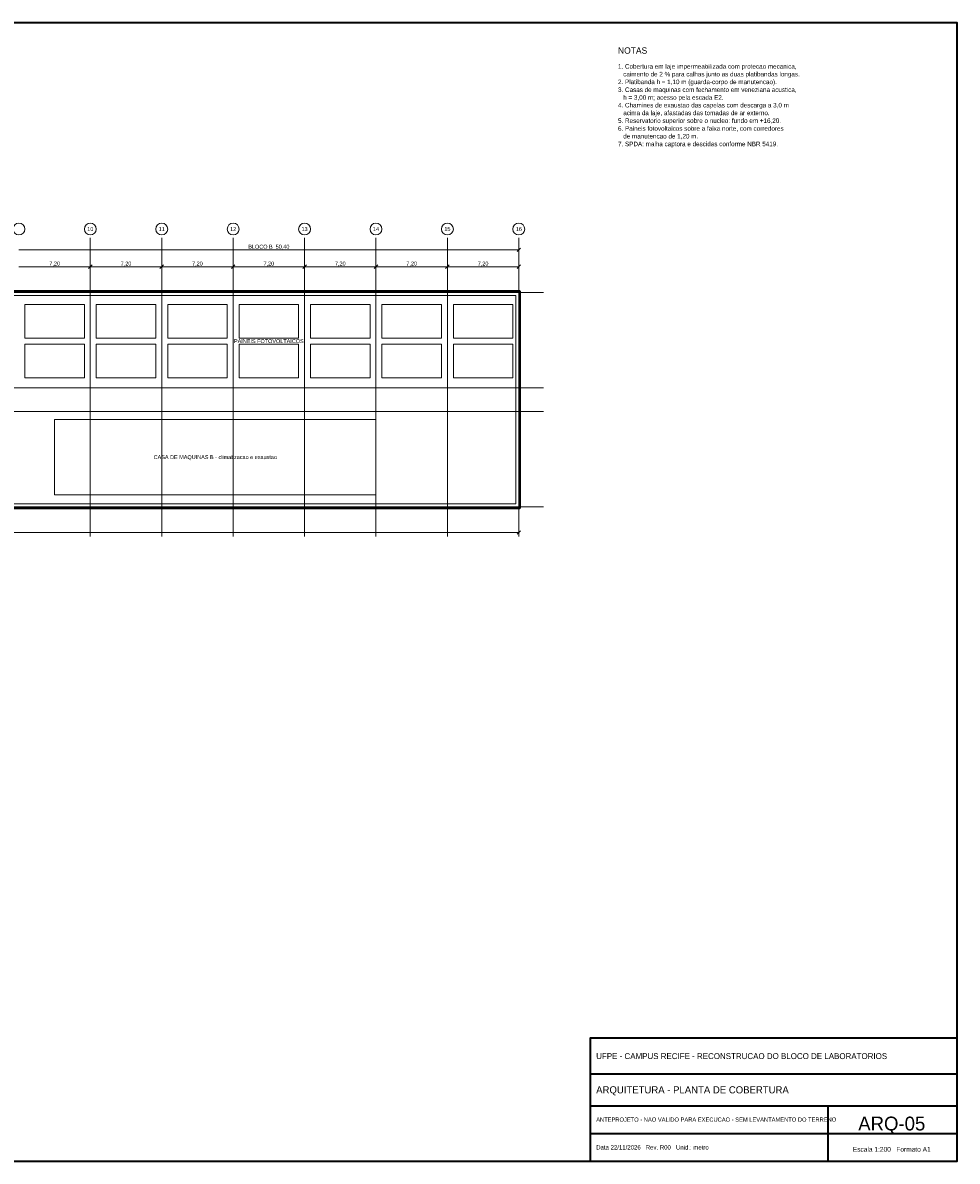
# Model space of a CAD drawing. Header units: metres. Extents: x -12 to 152, y -66 to 49.
# Tile 2 of 2: x 58 to 152, y -66 to 49. Entities that reach past the tile are written whole.
import ezdxf
from ezdxf.enums import TextEntityAlignment as Align

# ---------------------------------------------------------------- set-up
doc = ezdxf.new("R2010")
doc.units = ezdxf.units.M
for name, color, linetype, lineweight, true_color in [('COTA', 8, 'Continuous', 13, 0x6a6a6a), ('EIXO', 8, 'Continuous', 13, 0x6a6a6a), ('ESQUADRIA', 4, 'Continuous', 18, 0x007f9f), ('MOBILIA', 9, 'Continuous', 13, 0xa8a8a8)]:
    doc.layers.add(name, color=color, linetype=linetype, lineweight=lineweight, true_color=true_color)
for name, color, linetype, lineweight in [('FOLHA', 7, 'Continuous', 35), ('NOTA', 7, 'Continuous', 18), ('PAREDE', 7, 'Continuous', 50), ('TEXTO', 7, 'Continuous', 18)]:
    doc.layers.add(name, color=color, linetype=linetype, lineweight=lineweight)

msp = doc.modelspace()

# ---------------------------------------------------------------- linework, layer by layer
at = {"layer": 'COTA'}
for p, q in [((57.6, 25.9), (108, 25.9)), ((107.82, 25.72), (108.18, 26.08)), ((108, 21.78), (108, 26.08)), ((57.6, 24.2), (64.8, 24.2)), ((64.62, 24.02), (64.98, 24.38)), ((64.62, 24.02), (64.98, 24.38)), ((64.8, 21.78), (64.8, 24.38)), ((64.8, 21.78), (64.8, 24.38)), ((64.8, 24.2), (72, 24.2)), ((71.82, 24.02), (72.18, 24.38)), ((71.82, 24.02), (72.18, 24.38)), ((72, 21.78), (72, 24.38)), ((72, 21.78), (72, 24.38)), ((72, 24.2), (79.2, 24.2)), ((79.02, 24.02), (79.38, 24.38)), ((79.02, 24.02), (79.38, 24.38)), ((79.2, 21.78), (79.2, 24.38)), ((79.2, 21.78), (79.2, 24.38)), ((79.2, 24.2), (86.4, 24.2)), ((86.22, 24.02), (86.58, 24.38)), ((86.22, 24.02), (86.58, 24.38)), ((86.4, 21.78), (86.4, 24.38)), ((86.4, 21.78), (86.4, 24.38)), ((86.4, 24.2), (93.6, 24.2)), ((93.42, 24.02), (93.78, 24.38)), ((93.42, 24.02), (93.78, 24.38)), ((93.6, 21.78), (93.6, 24.38)), ((93.6, 21.78), (93.6, 24.38)), ((93.6, 24.2), (100.8, 24.2)), ((100.62, 24.02), (100.98, 24.38)), ((100.62, 24.02), (100.98, 24.38)), ((100.8, 21.78), (100.8, 24.38)), ((100.8, 21.78), (100.8, 24.38)), ((100.8, 24.2), (108, 24.2)), ((107.82, 24.02), (108.18, 24.38)), ((108, 21.78), (108, 24.38)), ((108, -0.18), (108, -2.78)), ((0, -2.6), (108, -2.6)), ((107.82, -2.78), (108.18, -2.42))]:
    msp.add_line(p, q, dxfattribs=at)
at = {"layer": 'EIXO'}
for p, q in [((64.8, -3), (64.8, 27.1)), ((72, -3), (72, 27.1)), ((79.2, -3), (79.2, 27.1)), ((86.4, -3), (86.4, 27.1)), ((93.6, -3), (93.6, 27.1)), ((100.8, -3), (100.8, 27.1)), ((108, -3), (108, 27.1)), ((-5.5, 21.6), (110.5, 21.6)), ((-5.5, 12), (110.5, 12)), ((-5.5, 9.6), (110.5, 9.6)), ((-5.5, 0), (110.5, 0))]:
    msp.add_line(p, q, dxfattribs=at)
for centre in [(57.6, 28), (64.8, 28), (72, 28), (79.2, 28), (86.4, 28), (93.6, 28), (100.8, 28), (108, 28)]:
    msp.add_circle(centre, 0.6, dxfattribs=at)
at = {"layer": 'ESQUADRIA'}
for points in [[(58.2, 17), (64.2, 17), (64.2, 20.4), (58.2, 20.4)], [(65.4, 17), (71.4, 17), (71.4, 20.4), (65.4, 20.4)], [(72.6, 17), (78.6, 17), (78.6, 20.4), (72.6, 20.4)], [(79.8, 17), (85.8, 17), (85.8, 20.4), (79.8, 20.4)], [(87, 17), (93, 17), (93, 20.4), (87, 20.4)], [(94.2, 17), (100.2, 17), (100.2, 20.4), (94.2, 20.4)], [(101.4, 17), (107.4, 17), (107.4, 20.4), (101.4, 20.4)], [(58.2, 13), (64.2, 13), (64.2, 16.4), (58.2, 16.4)], [(65.4, 13), (71.4, 13), (71.4, 16.4), (65.4, 16.4)], [(72.6, 13), (78.6, 13), (78.6, 16.4), (72.6, 16.4)], [(79.8, 13), (85.8, 13), (85.8, 16.4), (79.8, 16.4)], [(87, 13), (93, 13), (93, 16.4), (87, 16.4)], [(94.2, 13), (100.2, 13), (100.2, 16.4), (94.2, 16.4)], [(101.4, 13), (107.4, 13), (107.4, 16.4), (101.4, 16.4)]]:
    msp.add_lwpolyline(points, close=True, dxfattribs=at)
at = {"layer": 'FOLHA'}
for p, q in [((115.2, -57.2), (152.2, -57.2)), ((115.2, -60.4), (152.2, -60.4)), ((139.2, -66), (139.2, -60.4)), ((115.2, -63.2), (152.2, -63.2))]:
    msp.add_line(p, q, dxfattribs=at)
for points in [[(-12, -66), (152.2, -66), (152.2, 48.8), (-12, 48.8)], [(115.2, -66), (152.2, -66), (152.2, -53.6), (115.2, -53.6)]]:
    msp.add_lwpolyline(points, close=True, dxfattribs=at)
at = {"layer": 'MOBILIA'}
for points in [[(0.3, 0.3), (107.7, 0.3), (107.7, 21.3), (0.3, 21.3)], [(61.2, 1.2), (93.6, 1.2), (93.6, 8.8), (61.2, 8.8)]]:
    msp.add_lwpolyline(points, close=True, dxfattribs=at)
at = {"layer": 'PAREDE'}
msp.add_lwpolyline([(-0.1, -0.1), (108.1, -0.1), (108.1, 21.7), (-0.1, 21.7)], close=True, dxfattribs=at)

# ---------------------------------------------------------------- texts
at = {"layer": 'COTA'}
for s, p in [('BLOCO B  50,40', (82.8, 26.22)), ('7,20', (61.2, 24.52)), ('7,20', (68.4, 24.52)), ('7,20', (75.6, 24.52)), ('7,20', (82.8, 24.52)), ('7,20', (90, 24.52)), ('7,20', (97.2, 24.52)), ('7,20', (104.4, 24.52))]:
    msp.add_text(s, height=0.4, dxfattribs=at).set_placement(p, align=Align.MIDDLE_CENTER)
at = {"layer": 'EIXO'}
for s, p in [('10', (64.8, 28)), ('11', (72, 28)), ('12', (79.2, 28)), ('13', (86.4, 28)), ('14', (93.6, 28)), ('15', (100.8, 28)), ('16', (108, 28))]:
    msp.add_text(s, height=0.4, dxfattribs=at).set_placement(p, align=Align.MIDDLE_CENTER)
at = {"layer": 'FOLHA'}
for s, height, p in [('UFPE - CAMPUS RECIFE - RECONSTRUCAO DO BLOCO DE LABORATORIOS', 0.6, (115.8, -55.4)), ('ARQUITETURA - PLANTA DE COBERTURA', 0.72, (115.8, -58.8)), ('ANTEPROJETO - NAO VALIDO PARA EXECUCAO - SEM LEVANTAMENTO DO TERRENO', 0.42, (115.8, -61.8)), ('Data 22/11/2026   Rev. R00   Unid.: metro', 0.44, (115.8, -64.6))]:
    msp.add_text(s, height=height, dxfattribs=at).set_placement(p, align=Align.MIDDLE_LEFT)
for s, height, p in [('ARQ-05', 1.4, (145.6, -62.2)), ('Escala 1:200   Formato A1', 0.48, (145.6, -64.8))]:
    msp.add_text(s, height=height, dxfattribs=at).set_placement(p, align=Align.MIDDLE_CENTER)
at = {"layer": 'NOTA'}
for s, height, p in [('NOTAS', 0.64, (118, 46)), ('1. Cobertura em laje impermeabilizada com protecao mecanica,', 0.46, (118, 44.4)), ('   caimento de 2 % para calhas junto as duas platibandas longas.', 0.46, (118, 43.62)), ('2. Platibanda h = 1,10 m (guarda-corpo de manutencao).', 0.46, (118, 42.84)), ('3. Casas de maquinas com fechamento em veneziana acustica,', 0.46, (118, 42.05)), ('   h = 3,00 m; acesso pela escada E2.', 0.46, (118, 41.27)), ('4. Chamines de exaustao das capelas com descarga a 3,0 m', 0.46, (118, 40.49)), ('5. Reservatorio superior sobre o nucleo: fundo em +16,20.', 0.46, (118, 38.93)), ('   acima da laje, afastadas das tomadas de ar externo.', 0.46, (118, 39.71)), ('6. Paineis fotovoltaicos sobre a faixa norte, com corredores', 0.46, (118, 38.14)), ('7. SPDA: malha captora e descidas conforme NBR 5419.', 0.46, (118, 36.58)), ('   de manutencao de 1,20 m.', 0.46, (118, 37.36))]:
    msp.add_text(s, height=height, dxfattribs=at).set_placement(p, align=Align.MIDDLE_LEFT)
at = {"layer": 'TEXTO'}
for s, p in [('PAINEIS FOTOVOLTAICOS', (82.8, 16.7)), ('CASA DE MAQUINAS B - climatizacao e exaustao', (77.4, 5))]:
    msp.add_text(s, height=0.4, dxfattribs=at).set_placement(p, align=Align.MIDDLE_CENTER)

doc.saveas('drawing.dxf')
